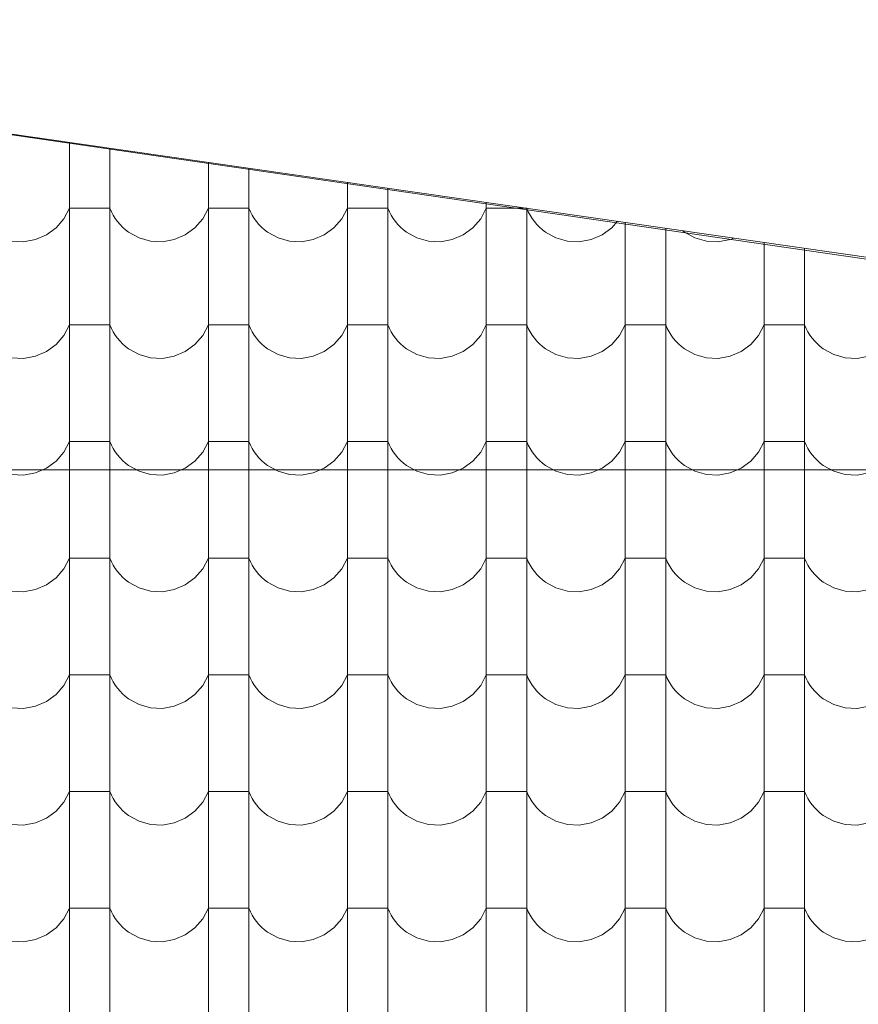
# Model space of a CAD drawing. Header units: millimetres. Extents: x -68772 to 137055, y -73300 to 19650.
# Tile 103 of 212: x 72178 to 73473, y -60535 to -59016. Entities that reach past the tile are written whole.
import ezdxf

# ---------------------------------------------------------------- set-up
doc = ezdxf.new("R2010")
doc.units = ezdxf.units.MM
doc.header["$MEASUREMENT"] = 0
for name, color, linetype, lineweight in [('Nowe_440-K Belki_Nr_pióra__1', 7, 'Continuous', 18), ('Nowe_810-G Ogólne_Nr_pióra__1', 7, 'Continuous', 18), ('Nowe_810-G Ogólne_Nr_pióra__26', 13, 'Continuous', 18), ('Nowe_NIEWIDOCZNE DACHY_Nr_pióra__1', 7, 'Continuous', 18)]:
    doc.layers.add(name, color=color, linetype=linetype, lineweight=lineweight)

# ---------------------------------------------------------------- blocks, each defined once
blk = doc.blocks.new('*X52')
at = {"layer": 'Nowe_810-G Ogólne_Nr_pióra__26', "color": 13, "linetype": 'Continuous', "lineweight": 18}
for p, q in [((72255.3, -59205), (72255.3, -59236.4)), ((72317.7, -59213.9), (72317.7, -59236.4)), ((72255.3, -59236.4), (72255.3, -59416.5)), ((72317.7, -59236.4), (72317.7, -59416.5)), ((72469.8, -59235.8), (72469.8, -59236.4)), ((72469.8, -59236.4), (72469.8, -59416.5)), ((72532.2, -59244.8), (72532.2, -59416.5)), ((72684.3, -59266.7), (72684.3, -59416.5)), ((72746.7, -59275.7), (72746.7, -59416.5)), ((72898.8, -59297.6), (72898.8, -59416.5)), ((72246.6, -59323), (72255.3, -59306.7)), ((72286.5, -59306.7), (72255.3, -59306.7)), ((72317.7, -59306.7), (72286.5, -59306.7)), ((72317.7, -59306.7), (72320.1, -59312.1)), ((72320.1, -59312.1), (72322.9, -59317.4)), ((72322.9, -59317.4), (72326, -59322.4)), ((72461.1, -59323), (72469.8, -59306.7)), ((72501, -59306.7), (72469.8, -59306.7)), ((72532.2, -59306.7), (72501, -59306.7)), ((72532.2, -59306.7), (72534.6, -59312.1)), ((72534.6, -59312.1), (72537.4, -59317.4)), ((72537.4, -59317.4), (72540.5, -59322.4)), ((72675.6, -59323), (72684.3, -59306.7)), ((72715.5, -59306.7), (72684.3, -59306.7)), ((72746.7, -59306.7), (72715.5, -59306.7)), ((72746.7, -59306.7), (72749.1, -59312.1)), ((72749.1, -59312.1), (72751.9, -59317.4)), ((72751.9, -59317.4), (72755, -59322.4)), ((72890.1, -59323), (72898.8, -59306.7)), ((72930, -59306.7), (72898.8, -59306.7)), ((72961.2, -59306.7), (72930, -59306.7)), ((72961.2, -59306.6), (72961.2, -59416.5)), ((72961.2, -59306.7), (72963.6, -59312.1)), ((72963.6, -59312.1), (72966.4, -59317.4)), ((72966.4, -59317.4), (72969.5, -59322.4)), ((72234.5, -59336.9), (72246.6, -59323)), ((72326, -59322.4), (72329.5, -59327.2)), ((72329.5, -59327.2), (72333.3, -59331.7)), ((72333.3, -59331.7), (72337.4, -59335.9)), ((72337.4, -59335.9), (72341.9, -59339.8)), ((72449, -59336.9), (72461.1, -59323)), ((72540.5, -59322.4), (72544, -59327.2)), ((72544, -59327.2), (72547.8, -59331.7)), ((72547.8, -59331.7), (72551.9, -59335.9)), ((72551.9, -59335.9), (72556.4, -59339.8)), ((72663.5, -59336.9), (72675.6, -59323)), ((72755, -59322.4), (72758.5, -59327.2)), ((72758.5, -59327.2), (72762.3, -59331.7)), ((72762.3, -59331.7), (72766.4, -59335.9)), ((72766.4, -59335.9), (72770.9, -59339.8)), ((72878, -59336.9), (72890.1, -59323)), ((72969.5, -59322.4), (72973, -59327.2)), ((72973, -59327.2), (72976.8, -59331.7)), ((72976.8, -59331.7), (72980.9, -59335.9)), ((72980.9, -59335.9), (72985.4, -59339.8)), ((73092.5, -59336.9), (73101.4, -59326.7)), ((73113.3, -59328.4), (73113.3, -59416.5)), ((72202.6, -59355), (72219.6, -59347.8)), ((72219.6, -59347.8), (72234.5, -59336.9)), ((72341.9, -59339.8), (72346.6, -59343.4)), ((72346.6, -59343.4), (72362.8, -59352.3)), ((72417.1, -59355), (72434.1, -59347.8)), ((72434.1, -59347.8), (72449, -59336.9)), ((72556.4, -59339.8), (72561.1, -59343.4)), ((72561.1, -59343.4), (72577.3, -59352.3)), ((72631.6, -59355), (72648.6, -59347.8)), ((72648.6, -59347.8), (72663.5, -59336.9)), ((72770.9, -59339.8), (72775.6, -59343.4)), ((72775.6, -59343.4), (72791.8, -59352.3)), ((72846.1, -59355), (72863.1, -59347.8)), ((72863.1, -59347.8), (72878, -59336.9)), ((72985.4, -59339.8), (72990.1, -59343.4)), ((72990.1, -59343.4), (73006.3, -59352.3)), ((73060.6, -59355), (73077.6, -59347.8)), ((73077.6, -59347.8), (73092.5, -59336.9)), ((73175.7, -59337.4), (73175.7, -59416.5)), ((73201.6, -59341.1), (73204.6, -59343.4)), ((73204.6, -59343.4), (73220.8, -59352.3)), ((72166, -59357.3), (72184.4, -59358.3)), ((72184.4, -59358.3), (72202.6, -59355)), ((72362.8, -59352.3), (72380.5, -59357.3)), ((72380.5, -59357.3), (72398.9, -59358.3)), ((72398.9, -59358.3), (72417.1, -59355)), ((72577.3, -59352.3), (72595, -59357.3)), ((72595, -59357.3), (72613.4, -59358.3)), ((72613.4, -59358.3), (72631.6, -59355)), ((72791.8, -59352.3), (72809.5, -59357.3)), ((72809.5, -59357.3), (72827.9, -59358.3)), ((72827.9, -59358.3), (72846.1, -59355)), ((73006.3, -59352.3), (73024, -59357.3)), ((73024, -59357.3), (73042.4, -59358.3)), ((73042.4, -59358.3), (73060.6, -59355)), ((73220.8, -59352.3), (73238.5, -59357.3)), ((73238.5, -59357.3), (73256.9, -59358.3)), ((73256.9, -59358.3), (73275.1, -59355)), ((73275.1, -59355), (73280.9, -59352.6)), ((73327.8, -59359.3), (73327.8, -59416.5)), ((73390.2, -59368.3), (73390.2, -59416.5)), ((72255.3, -59416.5), (72255.3, -59596.6)), ((72317.7, -59416.5), (72317.7, -59596.6)), ((72469.8, -59416.5), (72469.8, -59596.6)), ((72532.2, -59416.5), (72532.2, -59596.6)), ((72684.3, -59416.5), (72684.3, -59596.6)), ((72746.7, -59416.5), (72746.7, -59596.6)), ((72898.8, -59416.5), (72898.8, -59596.6)), ((72961.2, -59416.5), (72961.2, -59596.6)), ((73113.3, -59416.5), (73113.3, -59596.6)), ((73175.7, -59416.5), (73175.7, -59596.6)), ((73327.8, -59416.5), (73327.8, -59596.6)), ((73390.2, -59416.5), (73390.2, -59596.6)), ((72246.6, -59503), (72255.3, -59486.7)), ((72286.5, -59486.7), (72255.3, -59486.7)), ((72317.7, -59486.7), (72286.5, -59486.7)), ((72317.7, -59486.7), (72320.1, -59492.2)), ((72461.1, -59503), (72469.8, -59486.7)), ((72501, -59486.7), (72469.8, -59486.7)), ((72532.2, -59486.7), (72501, -59486.7)), ((72532.2, -59486.7), (72534.6, -59492.2)), ((72675.6, -59503), (72684.3, -59486.7)), ((72715.5, -59486.7), (72684.3, -59486.7)), ((72746.7, -59486.7), (72715.5, -59486.7)), ((72746.7, -59486.7), (72749.1, -59492.2)), ((72890.1, -59503), (72898.8, -59486.7)), ((72930, -59486.7), (72898.8, -59486.7)), ((72961.2, -59486.7), (72930, -59486.7)), ((72961.2, -59486.7), (72963.6, -59492.2)), ((73104.6, -59503), (73113.3, -59486.7)), ((73144.5, -59486.7), (73113.3, -59486.7)), ((73175.7, -59486.7), (73144.5, -59486.7)), ((73175.7, -59486.7), (73178.1, -59492.2)), ((73319.1, -59503), (73327.8, -59486.7)), ((73359, -59486.7), (73327.8, -59486.7)), ((73390.2, -59486.7), (73359, -59486.7)), ((73390.2, -59486.7), (73392.6, -59492.2)), ((72234.5, -59517), (72246.6, -59503)), ((72320.1, -59492.2), (72322.9, -59497.4)), ((72322.9, -59497.4), (72326, -59502.4)), ((72326, -59502.4), (72329.5, -59507.2)), ((72449, -59517), (72461.1, -59503)), ((72534.6, -59492.2), (72537.4, -59497.4)), ((72537.4, -59497.4), (72540.5, -59502.4)), ((72540.5, -59502.4), (72544, -59507.2)), ((72663.5, -59517), (72675.6, -59503)), ((72749.1, -59492.2), (72751.9, -59497.4)), ((72751.9, -59497.4), (72755, -59502.4)), ((72755, -59502.4), (72758.5, -59507.2)), ((72878, -59517), (72890.1, -59503)), ((72963.6, -59492.2), (72966.4, -59497.4)), ((72966.4, -59497.4), (72969.5, -59502.4)), ((72969.5, -59502.4), (72973, -59507.2)), ((73092.5, -59517), (73104.6, -59503)), ((73178.1, -59492.2), (73180.9, -59497.4)), ((73180.9, -59497.4), (73184, -59502.4)), ((73184, -59502.4), (73187.5, -59507.2)), ((73307, -59517), (73319.1, -59503)), ((73392.6, -59492.2), (73395.4, -59497.4)), ((73395.4, -59497.4), (73398.5, -59502.4)), ((73398.5, -59502.4), (73402, -59507.2)), ((72219.6, -59527.8), (72234.5, -59517)), ((72329.5, -59507.2), (72333.3, -59511.7)), ((72333.3, -59511.7), (72337.4, -59516)), ((72337.4, -59516), (72341.9, -59519.9)), ((72434.1, -59527.8), (72449, -59517)), ((72544, -59507.2), (72547.8, -59511.7)), ((72547.8, -59511.7), (72551.9, -59516)), ((72551.9, -59516), (72556.4, -59519.9)), ((72648.6, -59527.8), (72663.5, -59517)), ((72758.5, -59507.2), (72762.3, -59511.7)), ((72762.3, -59511.7), (72766.4, -59516)), ((72766.4, -59516), (72770.9, -59519.9)), ((72863.1, -59527.8), (72878, -59517)), ((72973, -59507.2), (72976.8, -59511.7)), ((72976.8, -59511.7), (72980.9, -59516)), ((72980.9, -59516), (72985.4, -59519.9)), ((73077.6, -59527.8), (73092.5, -59517)), ((73187.5, -59507.2), (73191.3, -59511.7)), ((73191.3, -59511.7), (73195.4, -59516)), ((73195.4, -59516), (73199.9, -59519.9)), ((73292.1, -59527.8), (73307, -59517)), ((73402, -59507.2), (73405.8, -59511.7)), ((73405.8, -59511.7), (73409.9, -59516)), ((73409.9, -59516), (73414.4, -59519.9)), ((72202.6, -59535.1), (72219.6, -59527.8)), ((72341.9, -59519.9), (72346.6, -59523.5)), ((72346.6, -59523.5), (72362.8, -59532.4)), ((72362.8, -59532.4), (72380.5, -59537.4)), ((72417.1, -59535.1), (72434.1, -59527.8)), ((72556.4, -59519.9), (72561.1, -59523.5)), ((72561.1, -59523.5), (72577.3, -59532.4)), ((72577.3, -59532.4), (72595, -59537.4)), ((72631.6, -59535.1), (72648.6, -59527.8)), ((72770.9, -59519.9), (72775.6, -59523.5)), ((72775.6, -59523.5), (72791.8, -59532.4)), ((72791.8, -59532.4), (72809.5, -59537.4)), ((72846.1, -59535.1), (72863.1, -59527.8)), ((72985.4, -59519.9), (72990.1, -59523.5)), ((72990.1, -59523.5), (73006.3, -59532.4)), ((73006.3, -59532.4), (73024, -59537.4)), ((73060.6, -59535.1), (73077.6, -59527.8)), ((73199.9, -59519.9), (73204.6, -59523.5)), ((73204.6, -59523.5), (73220.8, -59532.4)), ((73220.8, -59532.4), (73238.5, -59537.4)), ((73275.1, -59535.1), (73292.1, -59527.8)), ((73414.4, -59519.9), (73419.1, -59523.5)), ((73419.1, -59523.5), (73435.3, -59532.4)), ((73435.3, -59532.4), (73453, -59537.4)), ((72166, -59537.4), (72184.4, -59538.3)), ((72184.4, -59538.3), (72202.6, -59535.1)), ((72380.5, -59537.4), (72398.9, -59538.3)), ((72398.9, -59538.3), (72417.1, -59535.1)), ((72595, -59537.4), (72613.4, -59538.3)), ((72613.4, -59538.3), (72631.6, -59535.1)), ((72809.5, -59537.4), (72827.9, -59538.3)), ((72827.9, -59538.3), (72846.1, -59535.1)), ((73024, -59537.4), (73042.4, -59538.3)), ((73042.4, -59538.3), (73060.6, -59535.1)), ((73238.5, -59537.4), (73256.9, -59538.3)), ((73256.9, -59538.3), (73275.1, -59535.1)), ((73453, -59537.4), (73471.4, -59538.3)), ((73471.4, -59538.3), (73489.6, -59535.1)), ((72255.3, -59596.6), (72255.3, -59776.6)), ((72317.7, -59596.6), (72317.7, -59776.6)), ((72469.8, -59596.6), (72469.8, -59776.6)), ((72532.2, -59596.6), (72532.2, -59776.6)), ((72684.3, -59596.6), (72684.3, -59776.6)), ((72746.7, -59596.6), (72746.7, -59776.6)), ((72898.8, -59596.6), (72898.8, -59776.6)), ((72961.2, -59596.6), (72961.2, -59776.6)), ((73113.3, -59596.6), (73113.3, -59776.6)), ((73175.7, -59596.6), (73175.7, -59776.6)), ((73327.8, -59596.6), (73327.8, -59776.6)), ((73390.2, -59596.6), (73390.2, -59776.6)), ((72246.6, -59683.1), (72255.3, -59666.8)), ((72286.5, -59666.8), (72255.3, -59666.8)), ((72317.7, -59666.8), (72286.5, -59666.8)), ((72317.7, -59666.8), (72320.1, -59672.2)), ((72461.1, -59683.1), (72469.8, -59666.8)), ((72501, -59666.8), (72469.8, -59666.8)), ((72532.2, -59666.8), (72501, -59666.8)), ((72532.2, -59666.8), (72534.6, -59672.2)), ((72675.6, -59683.1), (72684.3, -59666.8)), ((72715.5, -59666.8), (72684.3, -59666.8)), ((72746.7, -59666.8), (72715.5, -59666.8)), ((72746.7, -59666.8), (72749.1, -59672.2)), ((72890.1, -59683.1), (72898.8, -59666.8)), ((72930, -59666.8), (72898.8, -59666.8)), ((72961.2, -59666.8), (72930, -59666.8)), ((72961.2, -59666.8), (72963.6, -59672.2)), ((73104.6, -59683.1), (73113.3, -59666.8)), ((73144.5, -59666.8), (73113.3, -59666.8)), ((73175.7, -59666.8), (73144.5, -59666.8)), ((73175.7, -59666.8), (73178.1, -59672.2)), ((73319.1, -59683.1), (73327.8, -59666.8)), ((73359, -59666.8), (73327.8, -59666.8)), ((73390.2, -59666.8), (73359, -59666.8)), ((73390.2, -59666.8), (73392.6, -59672.2)), ((72234.5, -59697), (72246.6, -59683.1)), ((72320.1, -59672.2), (72322.9, -59677.5)), ((72322.9, -59677.5), (72326, -59682.5)), ((72326, -59682.5), (72329.5, -59687.3)), ((72449, -59697), (72461.1, -59683.1)), ((72534.6, -59672.2), (72537.4, -59677.5)), ((72537.4, -59677.5), (72540.5, -59682.5)), ((72540.5, -59682.5), (72544, -59687.3)), ((72663.5, -59697), (72675.6, -59683.1)), ((72749.1, -59672.2), (72751.9, -59677.5)), ((72751.9, -59677.5), (72755, -59682.5)), ((72755, -59682.5), (72758.5, -59687.3)), ((72878, -59697), (72890.1, -59683.1)), ((72963.6, -59672.2), (72966.4, -59677.5)), ((72966.4, -59677.5), (72969.5, -59682.5)), ((72969.5, -59682.5), (72973, -59687.3)), ((73092.5, -59697), (73104.6, -59683.1)), ((73178.1, -59672.2), (73180.9, -59677.5)), ((73180.9, -59677.5), (73184, -59682.5)), ((73184, -59682.5), (73187.5, -59687.3)), ((73307, -59697), (73319.1, -59683.1)), ((73392.6, -59672.2), (73395.4, -59677.5)), ((73395.4, -59677.5), (73398.5, -59682.5)), ((73398.5, -59682.5), (73402, -59687.3)), ((72219.6, -59707.9), (72234.5, -59697)), ((72329.5, -59687.3), (72333.3, -59691.8)), ((72333.3, -59691.8), (72337.4, -59696)), ((72337.4, -59696), (72341.9, -59699.9)), ((72341.9, -59699.9), (72346.6, -59703.5)), ((72434.1, -59707.9), (72449, -59697)), ((72544, -59687.3), (72547.8, -59691.8)), ((72547.8, -59691.8), (72551.9, -59696)), ((72551.9, -59696), (72556.4, -59699.9)), ((72556.4, -59699.9), (72561.1, -59703.5)), ((72648.6, -59707.9), (72663.5, -59697)), ((72758.5, -59687.3), (72762.3, -59691.8)), ((72762.3, -59691.8), (72766.4, -59696)), ((72766.4, -59696), (72770.9, -59699.9)), ((72770.9, -59699.9), (72775.6, -59703.5)), ((72863.1, -59707.9), (72878, -59697)), ((72973, -59687.3), (72976.8, -59691.8)), ((72976.8, -59691.8), (72980.9, -59696)), ((72980.9, -59696), (72985.4, -59699.9)), ((72985.4, -59699.9), (72990.1, -59703.5)), ((73077.6, -59707.9), (73092.5, -59697)), ((73187.5, -59687.3), (73191.3, -59691.8)), ((73191.3, -59691.8), (73195.4, -59696)), ((73195.4, -59696), (73199.9, -59699.9)), ((73199.9, -59699.9), (73204.6, -59703.5)), ((73292.1, -59707.9), (73307, -59697)), ((73402, -59687.3), (73405.8, -59691.8)), ((73405.8, -59691.8), (73409.9, -59696)), ((73409.9, -59696), (73414.4, -59699.9)), ((73414.4, -59699.9), (73419.1, -59703.5)), ((72184.4, -59718.4), (72202.6, -59715.1)), ((72202.6, -59715.1), (72219.6, -59707.9)), ((72346.6, -59703.5), (72362.8, -59712.4)), ((72362.8, -59712.4), (72380.5, -59717.4)), ((72398.9, -59718.4), (72417.1, -59715.1)), ((72417.1, -59715.1), (72434.1, -59707.9)), ((72561.1, -59703.5), (72577.3, -59712.4)), ((72577.3, -59712.4), (72595, -59717.4)), ((72613.4, -59718.4), (72631.6, -59715.1)), ((72631.6, -59715.1), (72648.6, -59707.9)), ((72775.6, -59703.5), (72791.8, -59712.4)), ((72791.8, -59712.4), (72809.5, -59717.4)), ((72827.9, -59718.4), (72846.1, -59715.1)), ((72846.1, -59715.1), (72863.1, -59707.9)), ((72990.1, -59703.5), (73006.3, -59712.4)), ((73006.3, -59712.4), (73024, -59717.4)), ((73042.4, -59718.4), (73060.6, -59715.1)), ((73060.6, -59715.1), (73077.6, -59707.9)), ((73204.6, -59703.5), (73220.8, -59712.4)), ((73220.8, -59712.4), (73238.5, -59717.4)), ((73256.9, -59718.4), (73275.1, -59715.1)), ((73275.1, -59715.1), (73292.1, -59707.9)), ((73419.1, -59703.5), (73435.3, -59712.4)), ((73435.3, -59712.4), (73453, -59717.4)), ((73471.4, -59718.4), (73489.6, -59715.1)), ((72166, -59717.4), (72184.4, -59718.4)), ((72380.5, -59717.4), (72398.9, -59718.4)), ((72595, -59717.4), (72613.4, -59718.4)), ((72809.5, -59717.4), (72827.9, -59718.4)), ((73024, -59717.4), (73042.4, -59718.4)), ((73238.5, -59717.4), (73256.9, -59718.4)), ((73453, -59717.4), (73471.4, -59718.4)), ((72255.3, -59776.6), (72255.3, -59956.6)), ((72317.7, -59776.6), (72317.7, -59956.6)), ((72469.8, -59776.6), (72469.8, -59956.6)), ((72532.2, -59776.6), (72532.2, -59956.6)), ((72684.3, -59776.6), (72684.3, -59956.6)), ((72746.7, -59776.6), (72746.7, -59956.6)), ((72898.8, -59776.6), (72898.8, -59956.6)), ((72961.2, -59776.6), (72961.2, -59956.6)), ((73113.3, -59776.6), (73113.3, -59956.6)), ((73175.7, -59776.6), (73175.7, -59956.6)), ((73327.8, -59776.6), (73327.8, -59956.6)), ((73390.2, -59776.6), (73390.2, -59956.6)), ((72246.6, -59863.1), (72255.3, -59846.8)), ((72286.5, -59846.8), (72255.3, -59846.8)), ((72317.7, -59846.8), (72286.5, -59846.8)), ((72317.7, -59846.8), (72320.1, -59852.3)), ((72320.1, -59852.3), (72322.9, -59857.5)), ((72461.1, -59863.1), (72469.8, -59846.8)), ((72501, -59846.8), (72469.8, -59846.8)), ((72532.2, -59846.8), (72501, -59846.8)), ((72532.2, -59846.8), (72534.6, -59852.3)), ((72534.6, -59852.3), (72537.4, -59857.5)), ((72675.6, -59863.1), (72684.3, -59846.8)), ((72715.5, -59846.8), (72684.3, -59846.8)), ((72746.7, -59846.8), (72715.5, -59846.8)), ((72746.7, -59846.8), (72749.1, -59852.3)), ((72749.1, -59852.3), (72751.9, -59857.5)), ((72890.1, -59863.1), (72898.8, -59846.8)), ((72930, -59846.8), (72898.8, -59846.8)), ((72961.2, -59846.8), (72930, -59846.8)), ((72961.2, -59846.8), (72963.6, -59852.3)), ((72963.6, -59852.3), (72966.4, -59857.5)), ((73104.6, -59863.1), (73113.3, -59846.8)), ((73144.5, -59846.8), (73113.3, -59846.8)), ((73175.7, -59846.8), (73144.5, -59846.8)), ((73175.7, -59846.8), (73178.1, -59852.3)), ((73178.1, -59852.3), (73180.9, -59857.5)), ((73319.1, -59863.1), (73327.8, -59846.8)), ((73359, -59846.8), (73327.8, -59846.8)), ((73390.2, -59846.8), (73359, -59846.8)), ((73390.2, -59846.8), (73392.6, -59852.3)), ((73392.6, -59852.3), (73395.4, -59857.5)), ((72234.5, -59877.1), (72246.6, -59863.1)), ((72322.9, -59857.5), (72326, -59862.5)), ((72326, -59862.5), (72329.5, -59867.3)), ((72329.5, -59867.3), (72333.3, -59871.8)), ((72449, -59877.1), (72461.1, -59863.1)), ((72537.4, -59857.5), (72540.5, -59862.5)), ((72540.5, -59862.5), (72544, -59867.3)), ((72544, -59867.3), (72547.8, -59871.8)), ((72663.5, -59877.1), (72675.6, -59863.1)), ((72751.9, -59857.5), (72755, -59862.5)), ((72755, -59862.5), (72758.5, -59867.3)), ((72758.5, -59867.3), (72762.3, -59871.8)), ((72878, -59877.1), (72890.1, -59863.1)), ((72966.4, -59857.5), (72969.5, -59862.5)), ((72969.5, -59862.5), (72973, -59867.3)), ((72973, -59867.3), (72976.8, -59871.8)), ((73092.5, -59877.1), (73104.6, -59863.1)), ((73180.9, -59857.5), (73184, -59862.5)), ((73184, -59862.5), (73187.5, -59867.3)), ((73187.5, -59867.3), (73191.3, -59871.8)), ((73307, -59877.1), (73319.1, -59863.1)), ((73395.4, -59857.5), (73398.5, -59862.5)), ((73398.5, -59862.5), (73402, -59867.3)), ((73402, -59867.3), (73405.8, -59871.8)), ((72219.6, -59887.9), (72234.5, -59877.1)), ((72333.3, -59871.8), (72337.4, -59876.1)), ((72337.4, -59876.1), (72341.9, -59880)), ((72341.9, -59880), (72346.6, -59883.6)), ((72346.6, -59883.6), (72362.8, -59892.5)), ((72434.1, -59887.9), (72449, -59877.1)), ((72547.8, -59871.8), (72551.9, -59876.1)), ((72551.9, -59876.1), (72556.4, -59880)), ((72556.4, -59880), (72561.1, -59883.6)), ((72561.1, -59883.6), (72577.3, -59892.5)), ((72648.6, -59887.9), (72663.5, -59877.1)), ((72762.3, -59871.8), (72766.4, -59876.1)), ((72766.4, -59876.1), (72770.9, -59880)), ((72770.9, -59880), (72775.6, -59883.6)), ((72775.6, -59883.6), (72791.8, -59892.5)), ((72863.1, -59887.9), (72878, -59877.1)), ((72976.8, -59871.8), (72980.9, -59876.1)), ((72980.9, -59876.1), (72985.4, -59880)), ((72985.4, -59880), (72990.1, -59883.6)), ((72990.1, -59883.6), (73006.3, -59892.5)), ((73077.6, -59887.9), (73092.5, -59877.1)), ((73191.3, -59871.8), (73195.4, -59876.1)), ((73195.4, -59876.1), (73199.9, -59880)), ((73199.9, -59880), (73204.6, -59883.6)), ((73204.6, -59883.6), (73220.8, -59892.5)), ((73292.1, -59887.9), (73307, -59877.1)), ((73405.8, -59871.8), (73409.9, -59876.1)), ((73409.9, -59876.1), (73414.4, -59880)), ((73414.4, -59880), (73419.1, -59883.6)), ((73419.1, -59883.6), (73435.3, -59892.5)), ((72166, -59897.5), (72184.4, -59898.4)), ((72184.4, -59898.4), (72202.6, -59895.2)), ((72202.6, -59895.2), (72219.6, -59887.9)), ((72362.8, -59892.5), (72380.5, -59897.5)), ((72380.5, -59897.5), (72398.9, -59898.4)), ((72398.9, -59898.4), (72417.1, -59895.2)), ((72417.1, -59895.2), (72434.1, -59887.9)), ((72577.3, -59892.5), (72595, -59897.5)), ((72595, -59897.5), (72613.4, -59898.4)), ((72613.4, -59898.4), (72631.6, -59895.2)), ((72631.6, -59895.2), (72648.6, -59887.9)), ((72791.8, -59892.5), (72809.5, -59897.5)), ((72809.5, -59897.5), (72827.9, -59898.4)), ((72827.9, -59898.4), (72846.1, -59895.2)), ((72846.1, -59895.2), (72863.1, -59887.9)), ((73006.3, -59892.5), (73024, -59897.5)), ((73024, -59897.5), (73042.4, -59898.4)), ((73042.4, -59898.4), (73060.6, -59895.2)), ((73060.6, -59895.2), (73077.6, -59887.9)), ((73220.8, -59892.5), (73238.5, -59897.5)), ((73238.5, -59897.5), (73256.9, -59898.4)), ((73256.9, -59898.4), (73275.1, -59895.2)), ((73275.1, -59895.2), (73292.1, -59887.9)), ((73435.3, -59892.5), (73453, -59897.5)), ((73453, -59897.5), (73471.4, -59898.4)), ((73471.4, -59898.4), (73489.6, -59895.2)), ((72255.3, -59956.6), (72255.3, -60136.7)), ((72317.7, -59956.6), (72317.7, -60136.7)), ((72469.8, -59956.6), (72469.8, -60136.7)), ((72532.2, -59956.6), (72532.2, -60136.7)), ((72684.3, -59956.6), (72684.3, -60136.7)), ((72746.7, -59956.6), (72746.7, -60136.7)), ((72898.8, -59956.6), (72898.8, -60136.7)), ((72961.2, -59956.6), (72961.2, -60136.7)), ((73113.3, -59956.6), (73113.3, -60136.7)), ((73175.7, -59956.6), (73175.7, -60136.7)), ((73327.8, -59956.6), (73327.8, -60136.7)), ((73390.2, -59956.6), (73390.2, -60136.7)), ((72246.6, -60043.2), (72255.3, -60026.9)), ((72286.5, -60026.9), (72255.3, -60026.9)), ((72317.7, -60026.9), (72286.5, -60026.9)), ((72317.7, -60026.9), (72320.1, -60032.3)), ((72320.1, -60032.3), (72322.9, -60037.6)), ((72461.1, -60043.2), (72469.8, -60026.9)), ((72501, -60026.9), (72469.8, -60026.9)), ((72532.2, -60026.9), (72501, -60026.9)), ((72532.2, -60026.9), (72534.6, -60032.3)), ((72534.6, -60032.3), (72537.4, -60037.6)), ((72675.6, -60043.2), (72684.3, -60026.9)), ((72715.5, -60026.9), (72684.3, -60026.9)), ((72746.7, -60026.9), (72715.5, -60026.9)), ((72746.7, -60026.9), (72749.1, -60032.3)), ((72749.1, -60032.3), (72751.9, -60037.6)), ((72890.1, -60043.2), (72898.8, -60026.9)), ((72930, -60026.9), (72898.8, -60026.9)), ((72961.2, -60026.9), (72930, -60026.9)), ((72961.2, -60026.9), (72963.6, -60032.3)), ((72963.6, -60032.3), (72966.4, -60037.6)), ((73104.6, -60043.2), (73113.3, -60026.9)), ((73144.5, -60026.9), (73113.3, -60026.9)), ((73175.7, -60026.9), (73144.5, -60026.9)), ((73175.7, -60026.9), (73178.1, -60032.3)), ((73178.1, -60032.3), (73180.9, -60037.6)), ((73319.1, -60043.2), (73327.8, -60026.9)), ((73359, -60026.9), (73327.8, -60026.9)), ((73390.2, -60026.9), (73359, -60026.9)), ((73390.2, -60026.9), (73392.6, -60032.3)), ((73392.6, -60032.3), (73395.4, -60037.6)), ((72234.5, -60057.1), (72246.6, -60043.2)), ((72322.9, -60037.6), (72326, -60042.6)), ((72326, -60042.6), (72329.5, -60047.4)), ((72329.5, -60047.4), (72333.3, -60051.9)), ((72449, -60057.1), (72461.1, -60043.2)), ((72537.4, -60037.6), (72540.5, -60042.6)), ((72540.5, -60042.6), (72544, -60047.4)), ((72544, -60047.4), (72547.8, -60051.9)), ((72663.5, -60057.1), (72675.6, -60043.2)), ((72751.9, -60037.6), (72755, -60042.6)), ((72755, -60042.6), (72758.5, -60047.4)), ((72758.5, -60047.4), (72762.3, -60051.9)), ((72878, -60057.1), (72890.1, -60043.2)), ((72966.4, -60037.6), (72969.5, -60042.6)), ((72969.5, -60042.6), (72973, -60047.4)), ((72973, -60047.4), (72976.8, -60051.9)), ((73092.5, -60057.1), (73104.6, -60043.2)), ((73180.9, -60037.6), (73184, -60042.6)), ((73184, -60042.6), (73187.5, -60047.4)), ((73187.5, -60047.4), (73191.3, -60051.9)), ((73307, -60057.1), (73319.1, -60043.2)), ((73395.4, -60037.6), (73398.5, -60042.6)), ((73398.5, -60042.6), (73402, -60047.4)), ((73402, -60047.4), (73405.8, -60051.9)), ((72219.6, -60068), (72234.5, -60057.1)), ((72333.3, -60051.9), (72337.4, -60056.1)), ((72337.4, -60056.1), (72341.9, -60060)), ((72341.9, -60060), (72346.6, -60063.6)), ((72346.6, -60063.6), (72362.8, -60072.5)), ((72434.1, -60068), (72449, -60057.1)), ((72547.8, -60051.9), (72551.9, -60056.1)), ((72551.9, -60056.1), (72556.4, -60060)), ((72556.4, -60060), (72561.1, -60063.6)), ((72561.1, -60063.6), (72577.3, -60072.5)), ((72648.6, -60068), (72663.5, -60057.1)), ((72762.3, -60051.9), (72766.4, -60056.1)), ((72766.4, -60056.1), (72770.9, -60060)), ((72770.9, -60060), (72775.6, -60063.6)), ((72775.6, -60063.6), (72791.8, -60072.5)), ((72863.1, -60068), (72878, -60057.1)), ((72976.8, -60051.9), (72980.9, -60056.1)), ((72980.9, -60056.1), (72985.4, -60060)), ((72985.4, -60060), (72990.1, -60063.6)), ((72990.1, -60063.6), (73006.3, -60072.5)), ((73077.6, -60068), (73092.5, -60057.1)), ((73191.3, -60051.9), (73195.4, -60056.1)), ((73195.4, -60056.1), (73199.9, -60060)), ((73199.9, -60060), (73204.6, -60063.6)), ((73204.6, -60063.6), (73220.8, -60072.5)), ((73292.1, -60068), (73307, -60057.1)), ((73405.8, -60051.9), (73409.9, -60056.1)), ((73409.9, -60056.1), (73414.4, -60060)), ((73414.4, -60060), (73419.1, -60063.6)), ((73419.1, -60063.6), (73435.3, -60072.5)), ((72166, -60077.5), (72184.4, -60078.5)), ((72184.4, -60078.5), (72202.6, -60075.2)), ((72202.6, -60075.2), (72219.6, -60068)), ((72362.8, -60072.5), (72380.5, -60077.5)), ((72380.5, -60077.5), (72398.9, -60078.5)), ((72398.9, -60078.5), (72417.1, -60075.2)), ((72417.1, -60075.2), (72434.1, -60068)), ((72577.3, -60072.5), (72595, -60077.5)), ((72595, -60077.5), (72613.4, -60078.5)), ((72613.4, -60078.5), (72631.6, -60075.2)), ((72631.6, -60075.2), (72648.6, -60068)), ((72791.8, -60072.5), (72809.5, -60077.5)), ((72809.5, -60077.5), (72827.9, -60078.5)), ((72827.9, -60078.5), (72846.1, -60075.2)), ((72846.1, -60075.2), (72863.1, -60068)), ((73006.3, -60072.5), (73024, -60077.5)), ((73024, -60077.5), (73042.4, -60078.5)), ((73042.4, -60078.5), (73060.6, -60075.2)), ((73060.6, -60075.2), (73077.6, -60068)), ((73220.8, -60072.5), (73238.5, -60077.5)), ((73238.5, -60077.5), (73256.9, -60078.5)), ((73256.9, -60078.5), (73275.1, -60075.2)), ((73275.1, -60075.2), (73292.1, -60068)), ((73435.3, -60072.5), (73453, -60077.5)), ((73453, -60077.5), (73471.4, -60078.5)), ((73471.4, -60078.5), (73489.6, -60075.2)), ((72255.3, -60136.7), (72255.3, -60316.8)), ((72317.7, -60136.7), (72317.7, -60316.8)), ((72469.8, -60136.7), (72469.8, -60316.8)), ((72532.2, -60136.7), (72532.2, -60316.8)), ((72684.3, -60136.7), (72684.3, -60316.8)), ((72746.7, -60136.7), (72746.7, -60316.8)), ((72898.8, -60136.7), (72898.8, -60316.8)), ((72961.2, -60136.7), (72961.2, -60316.8)), ((73113.3, -60136.7), (73113.3, -60316.8)), ((73175.7, -60136.7), (73175.7, -60316.8)), ((73327.8, -60136.7), (73327.8, -60316.8)), ((73390.2, -60136.7), (73390.2, -60316.8)), ((72246.6, -60223.2), (72255.3, -60206.9)), ((72286.5, -60206.9), (72255.3, -60206.9)), ((72317.7, -60206.9), (72286.5, -60206.9)), ((72317.7, -60206.9), (72320.1, -60212.4)), ((72320.1, -60212.4), (72322.9, -60217.6)), ((72322.9, -60217.6), (72326, -60222.6)), ((72461.1, -60223.2), (72469.8, -60206.9)), ((72501, -60206.9), (72469.8, -60206.9)), ((72532.2, -60206.9), (72501, -60206.9)), ((72532.2, -60206.9), (72534.6, -60212.4)), ((72534.6, -60212.4), (72537.4, -60217.6)), ((72537.4, -60217.6), (72540.5, -60222.6)), ((72675.6, -60223.2), (72684.3, -60206.9)), ((72715.5, -60206.9), (72684.3, -60206.9)), ((72746.7, -60206.9), (72715.5, -60206.9)), ((72746.7, -60206.9), (72749.1, -60212.4)), ((72749.1, -60212.4), (72751.9, -60217.6)), ((72751.9, -60217.6), (72755, -60222.6)), ((72890.1, -60223.2), (72898.8, -60206.9)), ((72930, -60206.9), (72898.8, -60206.9)), ((72961.2, -60206.9), (72930, -60206.9)), ((72961.2, -60206.9), (72963.6, -60212.4)), ((72963.6, -60212.4), (72966.4, -60217.6)), ((72966.4, -60217.6), (72969.5, -60222.6)), ((73104.6, -60223.2), (73113.3, -60206.9)), ((73144.5, -60206.9), (73113.3, -60206.9)), ((73175.7, -60206.9), (73144.5, -60206.9)), ((73175.7, -60206.9), (73178.1, -60212.4)), ((73178.1, -60212.4), (73180.9, -60217.6)), ((73180.9, -60217.6), (73184, -60222.6)), ((73319.1, -60223.2), (73327.8, -60206.9)), ((73359, -60206.9), (73327.8, -60206.9)), ((73390.2, -60206.9), (73359, -60206.9)), ((73390.2, -60206.9), (73392.6, -60212.4)), ((73392.6, -60212.4), (73395.4, -60217.6)), ((73395.4, -60217.6), (73398.5, -60222.6)), ((72234.5, -60237.2), (72246.6, -60223.2)), ((72326, -60222.6), (72329.5, -60227.4)), ((72329.5, -60227.4), (72333.3, -60231.9)), ((72333.3, -60231.9), (72337.4, -60236.2)), ((72449, -60237.2), (72461.1, -60223.2)), ((72540.5, -60222.6), (72544, -60227.4)), ((72544, -60227.4), (72547.8, -60231.9)), ((72547.8, -60231.9), (72551.9, -60236.2)), ((72663.5, -60237.2), (72675.6, -60223.2)), ((72755, -60222.6), (72758.5, -60227.4)), ((72758.5, -60227.4), (72762.3, -60231.9)), ((72762.3, -60231.9), (72766.4, -60236.2)), ((72878, -60237.2), (72890.1, -60223.2)), ((72969.5, -60222.6), (72973, -60227.4)), ((72973, -60227.4), (72976.8, -60231.9)), ((72976.8, -60231.9), (72980.9, -60236.2)), ((73092.5, -60237.2), (73104.6, -60223.2)), ((73184, -60222.6), (73187.5, -60227.4)), ((73187.5, -60227.4), (73191.3, -60231.9)), ((73191.3, -60231.9), (73195.4, -60236.2)), ((73307, -60237.2), (73319.1, -60223.2)), ((73398.5, -60222.6), (73402, -60227.4)), ((73402, -60227.4), (73405.8, -60231.9)), ((73405.8, -60231.9), (73409.9, -60236.2)), ((72202.6, -60255.3), (72219.6, -60248)), ((72219.6, -60248), (72234.5, -60237.2)), ((72337.4, -60236.2), (72341.9, -60240.1)), ((72341.9, -60240.1), (72346.6, -60243.7)), ((72346.6, -60243.7), (72362.8, -60252.6)), ((72417.1, -60255.3), (72434.1, -60248)), ((72434.1, -60248), (72449, -60237.2)), ((72551.9, -60236.2), (72556.4, -60240.1)), ((72556.4, -60240.1), (72561.1, -60243.7)), ((72561.1, -60243.7), (72577.3, -60252.6)), ((72631.6, -60255.3), (72648.6, -60248)), ((72648.6, -60248), (72663.5, -60237.2)), ((72766.4, -60236.2), (72770.9, -60240.1)), ((72770.9, -60240.1), (72775.6, -60243.7)), ((72775.6, -60243.7), (72791.8, -60252.6)), ((72846.1, -60255.3), (72863.1, -60248)), ((72863.1, -60248), (72878, -60237.2)), ((72980.9, -60236.2), (72985.4, -60240.1)), ((72985.4, -60240.1), (72990.1, -60243.7)), ((72990.1, -60243.7), (73006.3, -60252.6)), ((73060.6, -60255.3), (73077.6, -60248)), ((73077.6, -60248), (73092.5, -60237.2)), ((73195.4, -60236.2), (73199.9, -60240.1)), ((73199.9, -60240.1), (73204.6, -60243.7)), ((73204.6, -60243.7), (73220.8, -60252.6)), ((73275.1, -60255.3), (73292.1, -60248)), ((73292.1, -60248), (73307, -60237.2)), ((73409.9, -60236.2), (73414.4, -60240.1)), ((73414.4, -60240.1), (73419.1, -60243.7)), ((73419.1, -60243.7), (73435.3, -60252.6)), ((72166, -60257.6), (72184.4, -60258.5)), ((72184.4, -60258.5), (72202.6, -60255.3)), ((72362.8, -60252.6), (72380.5, -60257.6)), ((72380.5, -60257.6), (72398.9, -60258.5)), ((72398.9, -60258.5), (72417.1, -60255.3)), ((72577.3, -60252.6), (72595, -60257.6)), ((72595, -60257.6), (72613.4, -60258.5)), ((72613.4, -60258.5), (72631.6, -60255.3)), ((72791.8, -60252.6), (72809.5, -60257.6)), ((72809.5, -60257.6), (72827.9, -60258.5)), ((72827.9, -60258.5), (72846.1, -60255.3)), ((73006.3, -60252.6), (73024, -60257.6)), ((73024, -60257.6), (73042.4, -60258.5)), ((73042.4, -60258.5), (73060.6, -60255.3)), ((73220.8, -60252.6), (73238.5, -60257.6)), ((73238.5, -60257.6), (73256.9, -60258.5)), ((73256.9, -60258.5), (73275.1, -60255.3)), ((73435.3, -60252.6), (73453, -60257.6)), ((73453, -60257.6), (73471.4, -60258.5)), ((73471.4, -60258.5), (73489.6, -60255.3)), ((72255.3, -60316.8), (72255.3, -60496.8)), ((72317.7, -60316.8), (72317.7, -60496.8)), ((72469.8, -60316.8), (72469.8, -60496.8)), ((72532.2, -60316.8), (72532.2, -60496.8)), ((72684.3, -60316.8), (72684.3, -60496.8)), ((72746.7, -60316.8), (72746.7, -60496.8)), ((72898.8, -60316.8), (72898.8, -60496.8)), ((72961.2, -60316.8), (72961.2, -60496.8)), ((73113.3, -60316.8), (73113.3, -60496.8)), ((73175.7, -60316.8), (73175.7, -60496.8)), ((73327.8, -60316.8), (73327.8, -60496.8)), ((73390.2, -60316.8), (73390.2, -60496.8)), ((72246.6, -60403.3), (72255.3, -60387)), ((72286.5, -60387), (72255.3, -60387)), ((72317.7, -60387), (72286.5, -60387)), ((72317.7, -60387), (72320.1, -60392.4)), ((72320.1, -60392.4), (72322.9, -60397.7)), ((72322.9, -60397.7), (72326, -60402.7)), ((72461.1, -60403.3), (72469.8, -60387)), ((72501, -60387), (72469.8, -60387)), ((72532.2, -60387), (72501, -60387)), ((72532.2, -60387), (72534.6, -60392.4)), ((72534.6, -60392.4), (72537.4, -60397.7)), ((72537.4, -60397.7), (72540.5, -60402.7)), ((72675.6, -60403.3), (72684.3, -60387)), ((72715.5, -60387), (72684.3, -60387)), ((72746.7, -60387), (72715.5, -60387)), ((72746.7, -60387), (72749.1, -60392.4)), ((72749.1, -60392.4), (72751.9, -60397.7)), ((72751.9, -60397.7), (72755, -60402.7)), ((72890.1, -60403.3), (72898.8, -60387)), ((72930, -60387), (72898.8, -60387)), ((72961.2, -60387), (72930, -60387)), ((72961.2, -60387), (72963.6, -60392.4)), ((72963.6, -60392.4), (72966.4, -60397.7)), ((72966.4, -60397.7), (72969.5, -60402.7)), ((73104.6, -60403.3), (73113.3, -60387)), ((73144.5, -60387), (73113.3, -60387)), ((73175.7, -60387), (73144.5, -60387)), ((73175.7, -60387), (73178.1, -60392.4)), ((73178.1, -60392.4), (73180.9, -60397.7)), ((73180.9, -60397.7), (73184, -60402.7)), ((73319.1, -60403.3), (73327.8, -60387)), ((73359, -60387), (73327.8, -60387)), ((73390.2, -60387), (73359, -60387)), ((73390.2, -60387), (73392.6, -60392.4)), ((73392.6, -60392.4), (73395.4, -60397.7)), ((73395.4, -60397.7), (73398.5, -60402.7)), ((72234.5, -60417.2), (72246.6, -60403.3)), ((72326, -60402.7), (72329.5, -60407.5)), ((72329.5, -60407.5), (72333.3, -60412)), ((72333.3, -60412), (72337.4, -60416.2)), ((72449, -60417.2), (72461.1, -60403.3)), ((72540.5, -60402.7), (72544, -60407.5)), ((72544, -60407.5), (72547.8, -60412)), ((72547.8, -60412), (72551.9, -60416.2)), ((72663.5, -60417.2), (72675.6, -60403.3)), ((72755, -60402.7), (72758.5, -60407.5)), ((72758.5, -60407.5), (72762.3, -60412)), ((72762.3, -60412), (72766.4, -60416.2)), ((72878, -60417.2), (72890.1, -60403.3)), ((72969.5, -60402.7), (72973, -60407.5)), ((72973, -60407.5), (72976.8, -60412)), ((72976.8, -60412), (72980.9, -60416.2)), ((73092.5, -60417.2), (73104.6, -60403.3)), ((73184, -60402.7), (73187.5, -60407.5)), ((73187.5, -60407.5), (73191.3, -60412)), ((73191.3, -60412), (73195.4, -60416.2)), ((73307, -60417.2), (73319.1, -60403.3)), ((73398.5, -60402.7), (73402, -60407.5)), ((73402, -60407.5), (73405.8, -60412)), ((73405.8, -60412), (73409.9, -60416.2)), ((72202.6, -60435.3), (72219.6, -60428.1)), ((72219.6, -60428.1), (72234.5, -60417.2)), ((72337.4, -60416.2), (72341.9, -60420.1)), ((72341.9, -60420.1), (72346.6, -60423.7)), ((72346.6, -60423.7), (72362.8, -60432.6)), ((72417.1, -60435.3), (72434.1, -60428.1)), ((72434.1, -60428.1), (72449, -60417.2)), ((72551.9, -60416.2), (72556.4, -60420.1)), ((72556.4, -60420.1), (72561.1, -60423.7)), ((72561.1, -60423.7), (72577.3, -60432.6)), ((72631.6, -60435.3), (72648.6, -60428.1)), ((72648.6, -60428.1), (72663.5, -60417.2)), ((72766.4, -60416.2), (72770.9, -60420.1)), ((72770.9, -60420.1), (72775.6, -60423.7)), ((72775.6, -60423.7), (72791.8, -60432.6)), ((72846.1, -60435.3), (72863.1, -60428.1)), ((72863.1, -60428.1), (72878, -60417.2)), ((72980.9, -60416.2), (72985.4, -60420.1)), ((72985.4, -60420.1), (72990.1, -60423.7)), ((72990.1, -60423.7), (73006.3, -60432.6)), ((73060.6, -60435.3), (73077.6, -60428.1)), ((73077.6, -60428.1), (73092.5, -60417.2)), ((73195.4, -60416.2), (73199.9, -60420.1)), ((73199.9, -60420.1), (73204.6, -60423.7)), ((73204.6, -60423.7), (73220.8, -60432.6)), ((73275.1, -60435.3), (73292.1, -60428.1)), ((73292.1, -60428.1), (73307, -60417.2)), ((73409.9, -60416.2), (73414.4, -60420.1)), ((73414.4, -60420.1), (73419.1, -60423.7)), ((73419.1, -60423.7), (73435.3, -60432.6)), ((72166, -60437.6), (72184.4, -60438.6)), ((72184.4, -60438.6), (72202.6, -60435.3)), ((72362.8, -60432.6), (72380.5, -60437.6)), ((72380.5, -60437.6), (72398.9, -60438.6)), ((72398.9, -60438.6), (72417.1, -60435.3)), ((72577.3, -60432.6), (72595, -60437.6)), ((72595, -60437.6), (72613.4, -60438.6)), ((72613.4, -60438.6), (72631.6, -60435.3)), ((72791.8, -60432.6), (72809.5, -60437.6)), ((72809.5, -60437.6), (72827.9, -60438.6)), ((72827.9, -60438.6), (72846.1, -60435.3)), ((73006.3, -60432.6), (73024, -60437.6)), ((73024, -60437.6), (73042.4, -60438.6)), ((73042.4, -60438.6), (73060.6, -60435.3)), ((73220.8, -60432.6), (73238.5, -60437.6)), ((73238.5, -60437.6), (73256.9, -60438.6)), ((73256.9, -60438.6), (73275.1, -60435.3)), ((73435.3, -60432.6), (73453, -60437.6)), ((73453, -60437.6), (73471.4, -60438.6)), ((73471.4, -60438.6), (73489.6, -60435.3)), ((72255.3, -60496.8), (72255.3, -60676.8)), ((72317.7, -60496.8), (72317.7, -60676.8)), ((72469.8, -60496.8), (72469.8, -60676.8)), ((72532.2, -60496.8), (72532.2, -60676.8)), ((72684.3, -60496.8), (72684.3, -60676.8)), ((72746.7, -60496.8), (72746.7, -60676.8)), ((72898.8, -60496.8), (72898.8, -60676.8)), ((72961.2, -60496.8), (72961.2, -60676.8)), ((73113.3, -60496.8), (73113.3, -60676.8)), ((73175.7, -60496.8), (73175.7, -60676.8)), ((73327.8, -60496.8), (73327.8, -60676.8)), ((73390.2, -60496.8), (73390.2, -60676.8))]:
    blk.add_line(p, q, dxfattribs=at)
blk = doc.blocks.new('Wypełnienie_4', base_point=(0, 2000))
at = {"layer": 'Nowe_810-G Ogólne_Nr_pióra__1', "color": 7, "linetype": 'Continuous', "lineweight": 18}
blk.add_line((70940, -59015.7), (75768.1, -59710.5), dxfattribs=at)
at = {"layer": 'Nowe_810-G Ogólne_Nr_pióra__26', "color": 13, "linetype": 'Continuous', "lineweight": 18}
blk.add_blockref('*X52', (0, 0), dxfattribs=at)

msp = doc.modelspace()

# ---------------------------------------------------------------- linework, layer by layer
at = {"layer": 'Nowe_440-K Belki_Nr_pióra__1', "color": 7, "linetype": 'Continuous', "lineweight": 18}
for q in [(70939.7, -59015.7), (66119.5, -59710.5)]:
    msp.add_line((75768.1, -59710.5), q, dxfattribs=at)
at = {"layer": 'Nowe_NIEWIDOCZNE DACHY_Nr_pióra__1', "color": 7, "linetype": 'Continuous', "lineweight": 18}
msp.add_line((70940, -59015.7), (75764.5, -59715.7), dxfattribs=at)

# ---------------------------------------------------------------- block references
at = {"layer": 'Nowe_810-G Ogólne_Nr_pióra__26', "color": 13, "linetype": 'Continuous', "lineweight": 18}
msp.add_blockref('Wypełnienie_4', (0, 2000), dxfattribs=at)

doc.saveas('drawing.dxf')
